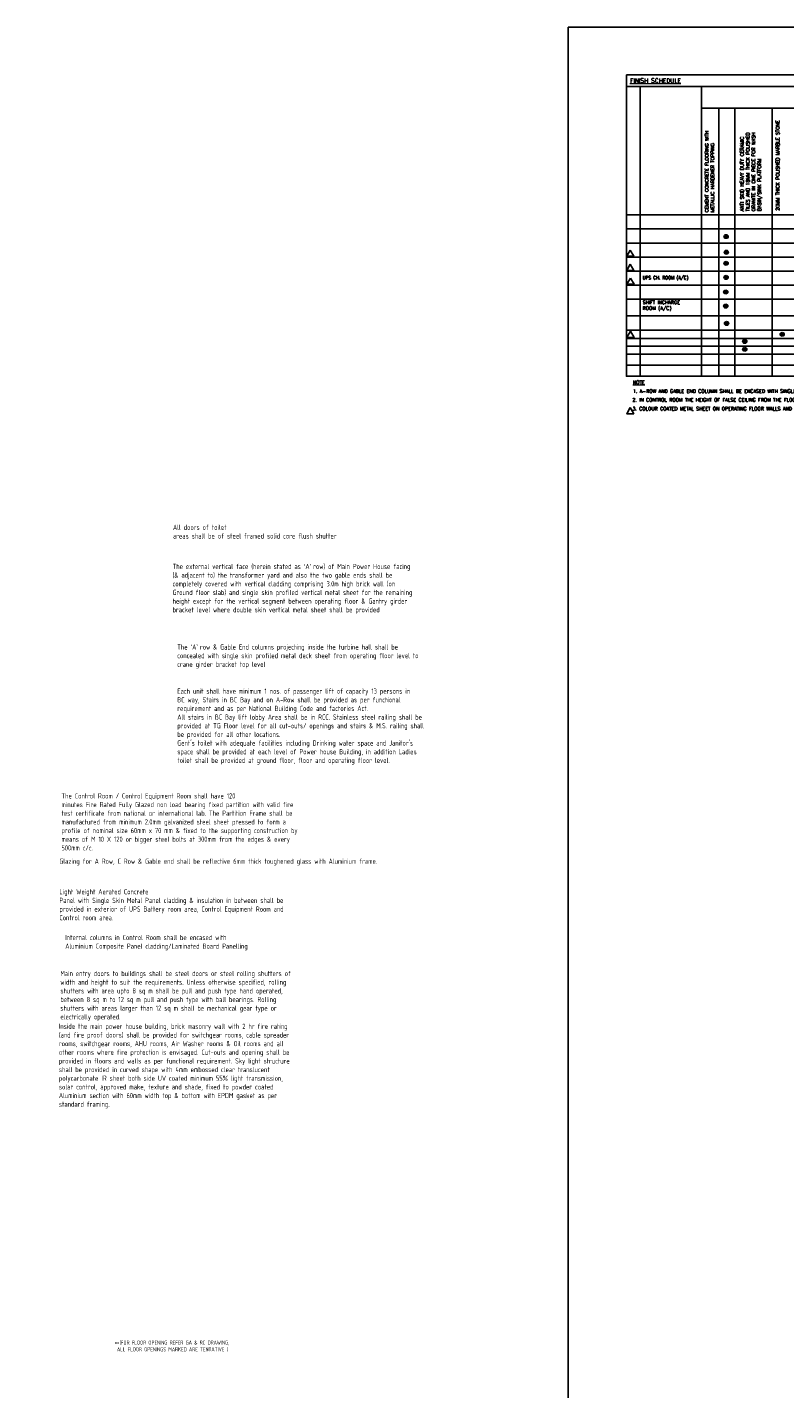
# Model space of a CAD drawing. Extents: x -287416 to 4934791, y -504132 to 1826789.
# Tile 127 of 132: x 383486 to 449091, y 147317 to 265302. Entities that reach past the tile are written whole.
import ezdxf
from ezdxf.enums import TextEntityAlignment as Align

# ---------------------------------------------------------------- set-up
doc = ezdxf.new("R2010")
doc.units = 0
doc.header["$LTSCALE"] = 800
doc.header["$MEASUREMENT"] = 0
doc.linetypes.add('CENTER', pattern=[2, 1.25, -0.25, 0.25, -0.25])
doc.layers.get('0').update_dxf_attribs({"linetype": 'CONTINUOUS'})
for name, color, linetype, lineweight in [('CLAD-1', 3, 'CONTINUOUS', 15), ('CLAD-2', 40, 'CONTINUOUS', 13), ('DIM', 4, 'CONTINUOUS', 15), ('T', 3, 'CONTINUOUS', 15), ('TEXT', 3, 'CONTINUOUS', 15)]:
    doc.layers.add(name, color=color, linetype=linetype, lineweight=lineweight)
for name, color, linetype in [('Rev', 1, 'CONTINUOUS'), ('STR', 2, 'CONTINUOUS'), ('WALL', 6, 'CONTINUOUS')]:
    doc.layers.add(name, color=color, linetype=linetype)
doc.styles.add('ROMANC', font='romanc')
doc.styles.add('ROMANS', font='ISO9.shx', dxfattribs={"width": 0.8})
doc.styles.add('S3', font='ROMANS1.SHX', dxfattribs={"width": 0.8})
doc.styles.add('VER', font='ISO9.SHX')

msp = doc.modelspace()

# ---------------------------------------------------------------- hatches: boundary and pattern name
at = {"layer": 'CLAD-1'}
h = msp.add_hatch(color=256, dxfattribs=at)
h.dxf.hatch_style = 1
h.paths.add_polyline_path([(444192.5, 247167.8, 1), (443824.8, 247167.8, 1)])
h = msp.add_hatch(color=256, dxfattribs=at)
h.dxf.hatch_style = 1
h.paths.add_polyline_path([(444219, 245804.2, 1), (443851.3, 245804.2, 1)])
h = msp.add_hatch(color=256, dxfattribs=at)
h.dxf.hatch_style = 1
h.paths.add_polyline_path([(444194.6, 244842.4, 1), (443826.9, 244842.4, 1)])
h = msp.add_hatch(color=256, dxfattribs=at)
h.dxf.hatch_style = 1
h.paths.add_polyline_path([(444194.6, 243622.5, 1), (443826.9, 243622.5, 1)])
h = msp.add_hatch(color=256, dxfattribs=at)
h.dxf.hatch_style = 1
h.paths.add_polyline_path([(444163, 242355.4, 1), (443795.3, 242355.4, 1)])
h = msp.add_hatch(color=256, dxfattribs=at)
h.dxf.hatch_style = 1
h.paths.add_polyline_path([(444163, 241135.5, 1), (443795.3, 241135.5, 1)])
h = msp.add_hatch(color=256, dxfattribs=at)
h.dxf.hatch_style = 1
h.paths.add_polyline_path([(444236.1, 239634.7, 1), (443868.4, 239634.7, 1)])
h = msp.add_hatch(color=256, dxfattribs=at)
h.dxf.hatch_style = 1
h.paths.add_polyline_path([(449052.5, 238691.8, 1), (448684.8, 238691.8, 1)])
h = msp.add_hatch(color=256, dxfattribs=at)
h.dxf.hatch_style = 1
h.paths.add_polyline_path([(445810.4, 238078.2, 1), (445442.7, 238078.2, 1)])
h = msp.add_hatch(color=256, dxfattribs=at)
h.dxf.hatch_style = 1
h.paths.add_polyline_path([(445810.4, 237392.9, 1), (445442.7, 237392.9, 1)])

# ---------------------------------------------------------------- linework, layer by layer
for p, q in [((435373.9, 260170.2), (495878.7, 260170.2)), ((495878.7, 260170.2), (435373.9, 260170.2)), ((495878.7, 260170.2), (435373.9, 260170.2)), ((436577.7, 260170.2), (436577.7, 235059.7)), ((441875.7, 260170.2), (441875.7, 235059.7)), ((458712.2, 258297.7), (441875.7, 258297.7)), ((443380.9, 258297.7), (443380.9, 235059.7)), ((443380.9, 258297.7), (443380.9, 235059.7)), ((443380.9, 258297.7), (443380.9, 235059.7)), ((443380.9, 258297.7), (443380.9, 235059.7)), ((444774.6, 258297.7), (444774.6, 235059.7)), ((444774.6, 258297.7), (444774.6, 235059.7)), ((448005.3, 258297.7), (448005.3, 235059.7)), ((435373.9, 249043.5), (495878.7, 249043.5)), ((435373.9, 247823.7), (484090.1, 247823.7)), ((435373.9, 246603.8), (484090.1, 246603.8)), ((435373.9, 245384), (484090.1, 245384)), ((435373.9, 244164.1), (484090.1, 244164.1)), ((435373.9, 242944.3), (484090.1, 242944.3)), ((435373.9, 241724.4), (484090.1, 241724.4)), ((435373.9, 240287.2), (484090.1, 240287.2)), ((435366.6, 239064.2), (484082.8, 239064.2)), ((435373.9, 239064.2), (484090.1, 239064.2)), ((435373.9, 238336), (484090.1, 238336)), ((435373.9, 237650.7), (484090.1, 237650.7)), ((435373.9, 236965.3), (484090.1, 236965.3)), ((435373.9, 236965.3), (484090.1, 236965.3)), ((435373.9, 236012.5), (484090.1, 236012.5)), ((435373.9, 235059.7), (484090.1, 235059.7))]:
    msp.add_line(p, q)
msp.add_lwpolyline([(435373.9, 261170), (495878.7, 261170), (495878.7, 235059.7), (435373.9, 235059.7)], close=True)
for centre in [(444008.6, 247167.8), (444035.1, 245804.2), (444010.7, 244842.4), (444010.7, 243622.5), (443979.1, 242355.4), (443979.1, 241135.5), (444052.2, 239634.7), (448868.6, 238691.8), (445626.6, 238078.2), (445626.6, 237392.9)]:
    msp.add_circle(centre, 183.8, dxfattribs=at)
at = {"layer": 'Rev', "flags": 128}
for points in [[(435709.2, 245990.9), (435400.4, 245456.1), (436018, 245456.1)], [(435709.8, 244761.2), (435401, 244226.3), (436018.6, 244226.3)], [(435727.5, 243562.5), (435418.7, 243027.7), (436036.3, 243027.7)], [(435727.5, 238954.2), (435418.7, 238419.4), (436036.3, 238419.4)], [(435709.2, 232338.5), (435400.4, 231803.6), (436018, 231803.6)]]:
    msp.add_lwpolyline(points, close=True, dxfattribs=at)
at = {"layer": 'WALL'}
msp.add_lwpolyline([(430322.5, 265302.5), (656404, 265302.5), (656404, -150469.3), (430322.5, -150469.3)], close=True, dxfattribs=at)

# ---------------------------------------------------------------- texts
at = {"layer": 'CLAD-2', "char_height": 450, "attachment_point": 1, "style": 'ROMANS'}
for s, insert, width in [('All doors of toilet\\Pareas shall be of steel framed solid core flush shutter', (396105.3, 222191.3), 24102), ('The external vertical face (herein stated as {\\fArial|b0|i0|c0|p34;‘}A{\\fArial|b0|i0|c0|p34;’ }row) of Main Power House facing\\P(& adjacent to) the transformer yard and also the two gable ends shall be\\Pcompletely covered with vertical cladding comprising 3.0m high brick wall (on\\PGround floor slab) and single skin profiled vertical metal sheet for the remaining\\Pheight except for the vertical segment between operating floor & Gantry girder\\Pbracket level where double skin vertical metal sheet shall be provided', (396072.1, 218801.7), 24102), ('The {\\fArial|b0|i0|c0|p34;‘}A{\\fArial|b0|i0|c0|p34;’ }row & Gable End columns projecting inside the turbine hall shall be\\Pconcealed with single skin profiled metal deck sheet from operating floor level to\\Pcrane girder bracket top level', (396475.3, 211823.3), 24264), ("Each unit shall have minimum 1 nos. of passenger lift of capacity 13 persons in\\PBC way, Stairs in BC Bay and on A-Row shall be provided as per functional\\Prequirement and as per National Building Code and factories Act.\\PAll stairs in BC Bay lift lobby Area shall be in RCC. Stainless steel railing shall be\\Pprovided at TG Floor level for all cut-outs/ openings and stairs & M.S. railing shall\\Pbe provided for all other locations.\\PGent's toilet with adequate facilities including Drinking water space and Janitor's\\Pspace shall be provided at each level of Power house Building, in addition Ladies\\Ptoilet shall be provided at ground floor, floor and operating floor level.", (396482.2, 207999.7), 24174), ('The Control Room / Control Equipment Room shall have 120\\Pminutes Fire Rated Fully Glazed non load bearing fixed partition with valid fire\\Ptest certificate from national or international lab. The Partition Frame shall be\\Pmanufactured from minimum 2.0mm galvanized steel sheet pressed to form a\\Pprofile of nominal size 60mm x 70 mm & fixed to the supporting construction by\\Pmeans of M 10 X 120 or bigger steel bolts at 300mm from the edges & every\\P500mm c/c.', (386448.4, 198917), 24174), ('Glazing for A Row, C Row & Gable end shall be reflective 6mm thick toughened glass with Aluminium frame.', (386268.6, 193256.2), 24174), ('Light Weight Aerated Concrete\\PPanel with Single Skin Metal Panel cladding & insulation in between shall be\\Pprovided in exterior of UPS Battery room area, Control Equipment Room and\\PControl room area.', (386268.6, 190614.4), 24174), ('Main entry doors to buildings shall be steel doors or steel rolling shutters of\\Pwidth and height to suit the requirements. Unless otherwise specified, rolling\\Pshutters with area upto 8 sq m shall be pull and push type hand operated,\\Pbetween 8 sq m to 12 sq m pull and push type with ball bearings. Rolling\\Pshutters with areas larger than 12 sq m shall be mechanical gear type or\\Pelectrically operated.', (386354.6, 183529.2), 24174), ('Inside the main power house building, brick masonry wall with 2 hr fire rating\\P(and fire proof doors) shall be provided for switchgear rooms, cable spreader\\Prooms, switchgear rooms, AHU rooms, Air Washer rooms & Oil rooms and all\\Pother rooms where fire protection is envisaged. Cut-outs and opening shall be\\Pprovided in floors and walls as per functional requirement. Sky light structure\\Pshall be provided in curved shape with 4mm embossed clear translucent\\Ppolycarbonate IR sheet both side UV coated minimum 55% light transmission,\\Psolar control, approved make, texture and shade, fixed to powder coated\\PAluminium section with 60mm width top & bottom with EPDM gasket as per\\Pstandard framing.', (386227.3, 178954), 24174)]:
    msp.add_mtext(s, dxfattribs=dict(at, insert=insert, width=width))
at = {"layer": 'CLAD-2', "color": 1, "insert": (386779, 186649.3), "char_height": 450, "width": 24174, "attachment_point": 1, "style": 'ROMANS'}
msp.add_mtext('Internal columns in Control Room shall be encased with\\PAluminium Composite Panel cladding/Laminated Board Panelling', dxfattribs=at)
at = {"layer": 'DIM', "insert": (107887, 229225.4), "char_height": 400, "attachment_point": 1, "style": 'ROMANS'}
msp.add_mtext_dynamic_manual_height_columns('\\pi301.29;PLATFORM SHADED      & STUB COLUMNS P1, P2, P3 & P4  \\P\\pi4065.1;TO BE PROVIDED BY PEM-CIVIL.', width=15993.047, gutter_width=2000, heights=[0], dxfattribs=at)
at = {"layer": 'STR', "color": 4, "insert": (468731.1, 179359.7), "char_height": 400, "width": 3040.312, "attachment_point": 1, "style": 'VER'}
msp.add_mtext('\\pi-108.42;UNLOADING \\P\\pi958.25;BAY', dxfattribs=at)
at = {"layer": 'T', "char_height": 400, "attachment_point": 1}
for s, insert, width, style in [('\\pi619.51;STAIRCASE \\P\\pi787.13;15.5M TO \\P\\pi1251.9;21.0M', (54146.4, 240629.8, 207.7), 3753.309, 'S3'), ('\\pi1400.4;ROOF OF AIR \\P\\pi629.01;WASHER ROOM AT \\P\\pi2657.6;15.5M', (85934.8, 220443.5), 6972.301, 'ROMANC'), ('\\pi1047.9;OPENINGS FOR LPBP VALVES', (22698.4, 209136.8), 9181.506, 'S3')]:
    msp.add_mtext(s, dxfattribs=dict(at, insert=insert, width=width, style=style))
at = {"layer": 'TEXT', "linetype": 'CENTER', "style": 'ROMANC'}
msp.add_text('%%UFINISH SCHEDULE', height=375, dxfattribs=at).set_placement((435684.3, 260868.5, 0), align=Align.TOP_LEFT)
at = {"layer": 'TEXT', "linetype": 'CENTER', "style": 'ROMANC', "width": 0.9}
msp.add_text('UPS CH. ROOM (A/C)', height=300, dxfattribs=at).set_placement((436779.5, 243454.3, 0.3))
at = {"layer": 'TEXT', "style": 'ROMANC'}
for s, p in [('1. A-ROW AND GABLE END COLUMN SHALL BE ENCASED WITH SINGLE SKIN VERTICAL METAL SHEET CLADDING FROM EL(+)15.50M TO CRANE GIRDER BRACKET TOP LEVEL. ', (435933.4, 233618.9)), ('%%UNOTE', (435944.3, 234383.1)), ('3. COLOUR COATED METAL SHEET ON OPERATING FLOOR WALLS AND METAL DECK ROOFING (BOTTOM OF SHEETING WITH RAL 9002 FINISH) ON CEILING, HENCE NO PAINTING IS REQUIRED.', (435890.6, 232102.8)), ('2. IN CONTROL ROOM THE HEIGHT OF FALSE CEILING FROM THE FLOOR LEVEL ARE IS 3.5MT LVL.', (435890.6, 232860.9))]:
    msp.add_text(s, height=300, dxfattribs=at).set_placement(p)
at = {"layer": 'TEXT', "linetype": 'CENTER', "char_height": 300, "attachment_point": 1, "rotation": 90, "style": 'ROMANC'}
for s, insert, width in [('CEMENT CONCRETE FLOORING WITH METALLIC HARDENER TOPPING', (442186.5, 249267.6), 8872.147), ('ANTI SKID HEAVY DUTY CERAMIC TILES AND 18MM THICK POLISHED GRANITE IN ONE PIECE FOR WASH BASIN/SINK PLATFORM', (445240.1, 249361.4), 7685.808), ('20MM THICK POLISHED MARBLE STONE', (448331.9, 249411.8), 7685.808)]:
    msp.add_mtext(s, dxfattribs=dict(at, insert=insert, width=width))
at = {"layer": 'TEXT', "attachment_point": 1}
for s, insert, char_height, width, style in [('SHIFT INCHARGE ROOM (A/C)', (436779.5, 241610.7, 0.2), 300, 4208.721, 'ROMANC'), ('\\pi941.44;DUCT SUPPORTING \\P\\pi1927.2;STRUCTURE ', (8472, 211106.7), 450, 6871.448, 'ROMANS'), ('\\pi229.15;COLUMNS TO BE RAISED UPTO \\P\\pi1437.7;33.0M FOR PROVIDING \\P\\pi417.72;SUPPORTING STRUCTURE FOR  \\P\\pi512.01;CRITICAL PIPING AND POWER \\P\\pi2629.1;CYCLE PIPING', (50083.4, 179340), 450, 8892.585, 'ROMANS'), ('\\pi-450,l450;{\\Fromans|c0;1. ALL DIMENSIONS ARE IN MM & ELEVATIONS IN METERS UNLESS STATED OTHERWISE. \\P\\pi-900,l900;2. ALL ELEVATIONS ARE WITH RESPECT TO TG HALL 0.0M WHICH CORRESPONDS TO    RL(+)219.0M  \\P3. ALL CIVIL DETAILS SUCH AS DOORS/WALLS/CLADDINGS/OPENINGS/TOILETS/ STAIRCASES/LIFT ETC. ARE INDICATIVE ONLY & FOR EXACT DETAILS REFER CIVIL/ARCHITECTURE DRAWINGS. \\P4. CIVIL TO PROVIDE 2NOs. EPS (TOS) 250MM WIDEx13800MM LONG FOR HPH-5, 250MM WIDEx16300MM LONG FOR HPH-6 FOR MOVEMENT OF HP.HEATERS AS PER LOCATION SHOWN IN THE DWG. }', (104145.1, 176163.4), 450, 25083.616, 'ROMANS'), ('**(FOR FLOOR OPENING REFER GA & RC DRAWING,\\P ALL FLOOR OPENINGS MARKED ARE TENTATIVE )   ', (391055.9, 151496.1), 350, 27066.667, 'ROMANS')]:
    msp.add_mtext(s, dxfattribs=dict(at, insert=insert, char_height=char_height, width=width, style=style))

doc.saveas('drawing.dxf')
